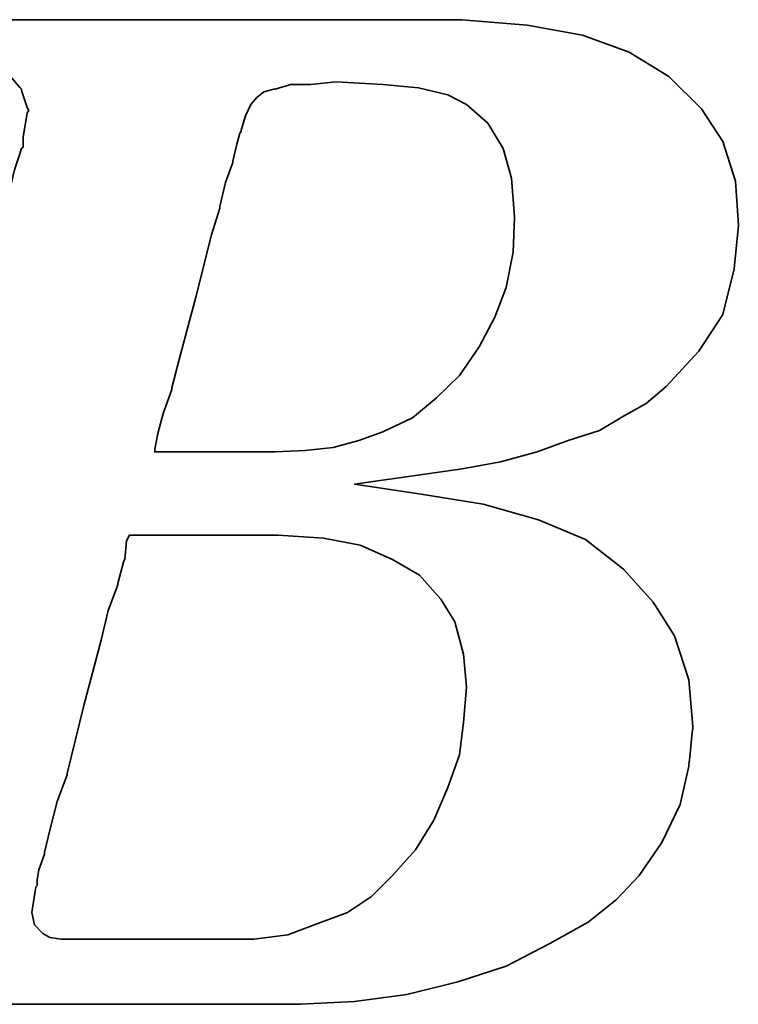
# Model space of a CAD drawing. Header units: millimetres. Extents: x 622 to 758, y 821 to 908.
# Tile 21 of 53: x 733.22 to 734.24, y 858.46 to 859.86. Entities that reach past the tile are written whole.
import ezdxf

# ---------------------------------------------------------------- set-up
doc = ezdxf.new("R2010")
doc.units = ezdxf.units.MM
doc.header["$LTSCALE"] = 0.1
doc.layers.add('layer 1', color=7, linetype='CONTINUOUS')

msp = doc.modelspace()

# ---------------------------------------------------------------- linework, layer by layer
at = {"layer": 'layer 1', "color": 1, "lineweight": 35}
for points, knots in [([(732.9391, 858.6115), (732.9391, 858.6115), (732.9231, 858.5751), (732.9231, 858.5751), (732.9231, 858.5751), (732.9231, 858.5751), (732.921, 858.5712), (732.921, 858.5712), (732.921, 858.5712), (732.921, 858.5712), (732.921, 858.5691), (732.921, 858.5691), (732.921, 858.5691), (732.921, 858.5691), (732.8971, 858.5451), (732.8971, 858.5451), (732.8971, 858.5451), (732.8971, 858.5451), (732.895, 858.5451), (732.895, 858.5451), (732.895, 858.5451), (732.895, 858.5451), (732.8929, 858.543), (732.8929, 858.543), (732.8929, 858.543), (732.8929, 858.543), (732.8605, 858.5268), (732.8605, 858.5268), (732.8605, 858.5268), (732.8605, 858.5268), (732.8567, 858.5268), (732.8567, 858.5268), (732.8567, 858.5268), (732.8567, 858.5268), (732.8546, 858.525), (732.8546, 858.525), (732.8546, 858.525), (732.8546, 858.525), (732.8181, 858.5208), (732.8181, 858.5208), (732.8181, 858.5208), (732.8181, 858.5208), (732.8164, 858.5208), (732.8164, 858.5208), (732.8164, 858.5208), (732.8164, 858.5208), (732.8122, 858.5208), (732.8122, 858.5208), (732.8122, 858.5208), (732.8122, 858.5208), (732.8, 858.5208), (732.8, 858.5208), (732.8, 858.5208), (732.8, 858.5208), (732.7677, 858.5208), (732.7677, 858.5208), (732.7677, 858.5208), (732.7677, 858.5208), (732.7358, 858.5208), (732.7358, 858.5208), (732.7358, 858.5208), (732.7358, 858.5208), (732.7316, 858.5208), (732.7316, 858.5208), (732.7316, 858.5208), (732.7316, 858.5208), (732.7316, 858.5189), (732.7316, 858.5189), (732.7316, 858.5189), (732.7316, 858.5189), (732.7295, 858.5168), (732.7295, 858.5168), (732.7295, 858.5168), (732.7295, 858.5168), (732.7215, 858.4867), (732.7215, 858.4867), (732.7215, 858.4867), (732.7215, 858.4867), (732.7156, 858.4584), (732.7156, 858.4584), (732.7156, 858.4584), (732.7156, 858.4584), (732.7194, 858.4584), (732.7194, 858.4584), (732.7194, 858.4584), (732.7194, 858.4584), (732.7358, 858.4584), (732.7358, 858.4584), (732.7358, 858.4584), (732.7358, 858.4584), (732.7799, 858.4584), (732.7799, 858.4584), (732.7799, 858.4584), (732.7799, 858.4584), (732.8406, 858.4584), (732.8406, 858.4584), (732.8406, 858.4584), (732.8406, 858.4584), (732.9088, 858.4584), (732.9088, 858.4584), (732.9088, 858.4584), (732.9088, 858.4584), (732.9895, 858.4584), (732.9895, 858.4584), (732.9895, 858.4584), (732.9895, 858.4584), (733.1549, 858.4584), (733.1549, 858.4584), (733.1549, 858.4584), (733.1549, 858.4584), (733.3242, 858.4584), (733.3242, 858.4584), (733.3242, 858.4584), (733.3242, 858.4584), (733.4048, 858.4584), (733.4048, 858.4584), (733.4048, 858.4584), (733.4048, 858.4584), (733.4733, 858.4584), (733.4733, 858.4584), (733.4733, 858.4584), (733.4733, 858.4584), (733.5338, 858.4584), (733.5338, 858.4584), (733.5338, 858.4584), (733.5338, 858.4584), (733.5779, 858.4584), (733.5779, 858.4584), (733.5779, 858.4584), (733.5779, 858.4584), (733.5943, 858.4584), (733.5943, 858.4584), (733.5943, 858.4584), (733.5943, 858.4584), (733.6064, 858.4584), (733.6064, 858.4584), (733.6064, 858.4584), (733.6064, 858.4584), (733.6144, 858.4584), (733.6144, 858.4584), (733.6144, 858.4584), (733.6144, 858.4584), (733.6182, 858.4584), (733.6182, 858.4584), (733.6182, 858.4584), (733.6182, 858.4584), (733.6951, 858.4624), (733.6951, 858.4624), (733.6951, 858.4624), (733.6951, 858.4624), (733.7694, 858.4725), (733.7694, 858.4725), (733.7694, 858.4725), (733.7694, 858.4725), (733.8421, 858.4905), (733.8421, 858.4905), (733.8421, 858.4905), (733.8421, 858.4905), (733.9105, 858.5128), (733.9105, 858.5128), (733.9105, 858.5128), (733.9105, 858.5128), (733.9731, 858.5451), (733.9731, 858.5451), (733.9731, 858.5451), (733.9731, 858.5451), (734.0273, 858.5751), (734.0273, 858.5751), (734.0273, 858.5751), (734.0273, 858.5751), (734.0676, 858.6075), (734.0676, 858.6075), (734.0676, 858.6075), (734.0676, 858.6075), (734.0999, 858.6417), (734.0999, 858.6417), (734.0999, 858.6417), (734.0999, 858.6417), (734.1323, 858.6883), (734.1323, 858.6883), (734.1323, 858.6883), (734.1323, 858.6883), (734.1583, 858.7425), (734.1583, 858.7425), (734.1583, 858.7425), (734.1583, 858.7425), (734.1705, 858.7971), (734.1705, 858.7971), (734.1705, 858.7971), (734.1705, 858.7971), (734.1764, 858.8534), (734.1764, 858.8534), (734.1764, 858.8534), (734.1764, 858.8534), (734.1705, 858.9198), (734.1705, 858.9198), (734.1705, 858.9198), (734.1705, 858.9198), (734.1503, 858.9823), (734.1503, 858.9823), (734.1503, 858.9823), (734.1503, 858.9823), (734.1201, 859.0306), (734.1201, 859.0306), (734.1201, 859.0306), (734.1201, 859.0306), (734.0777, 859.0773), (734.0777, 859.0773), (734.0777, 859.0773), (734.0777, 859.0773), (734.0235, 859.1193), (734.0235, 859.1193), (734.0235, 859.1193), (734.0235, 859.1193), (733.9567, 859.1476), (733.9567, 859.1476), (733.9567, 859.1476), (733.9567, 859.1476), (733.8782, 859.1697), (733.8782, 859.1697), (733.8782, 859.1697), (733.8782, 859.1697), (733.7896, 859.1839), (733.7896, 859.1839), (733.7896, 859.1839), (733.7896, 859.1839), (733.6951, 859.1982), (733.6951, 859.1982), (733.6951, 859.1982), (733.6951, 859.1982), (733.7917, 859.2121), (733.7917, 859.2121), (733.7917, 859.2121), (733.7917, 859.2121), (733.8479, 859.2201), (733.8479, 859.2201), (733.8479, 859.2201), (733.8479, 859.2201), (733.9025, 859.2301), (733.9025, 859.2301), (733.9025, 859.2301), (733.9025, 859.2301), (733.955, 859.2442), (733.955, 859.2442), (733.955, 859.2442), (733.955, 859.2442), (733.9991, 859.2604), (733.9991, 859.2604), (733.9991, 859.2604), (733.9991, 859.2604), (734.0437, 859.2747), (734.0437, 859.2747), (734.0437, 859.2747), (734.0437, 859.2747), (734.0777, 859.2948), (734.0777, 859.2948), (734.0777, 859.2948), (734.0777, 859.2948), (734.11, 859.3129), (734.11, 859.3129), (734.11, 859.3129), (734.11, 859.3129), (734.1384, 859.3372), (734.1384, 859.3372), (734.1384, 859.3372), (734.1384, 859.3372), (734.1848, 859.3876), (734.1848, 859.3876), (734.1848, 859.3876), (734.1848, 859.3876), (734.2188, 859.4397), (734.2188, 859.4397), (734.2188, 859.4397), (734.2188, 859.4397), (734.2352, 859.5044), (734.2352, 859.5044), (734.2352, 859.5044), (734.2352, 859.5044), (734.2411, 859.5668), (734.2411, 859.5668), (734.2411, 859.5668), (734.2411, 859.5668), (734.2369, 859.6291), (734.2369, 859.6291), (734.2369, 859.6291), (734.2369, 859.6291), (734.2188, 859.6858), (734.2188, 859.6858), (734.2188, 859.6858), (734.2188, 859.6858), (734.1886, 859.732), (734.1886, 859.732), (734.1886, 859.732), (734.1886, 859.732), (734.1422, 859.7782), (734.1422, 859.7782), (734.1422, 859.7782), (734.1422, 859.7782), (734.0859, 859.8127), (734.0859, 859.8127), (734.0859, 859.8127), (734.0859, 859.8127), (734.0193, 859.837), (734.0193, 859.837), (734.0193, 859.837), (734.0193, 859.837), (733.9408, 859.8509), (733.9408, 859.8509), (733.9408, 859.8509), (733.9408, 859.8509), (733.8479, 859.8589), (733.8479, 859.8589), (733.8479, 859.8589), (733.8479, 859.8589), (733.84, 859.8589), (733.84, 859.8589), (733.84, 859.8589), (733.84, 859.8589), (733.8118, 859.8589), (733.8118, 859.8589), (733.8118, 859.8589), (733.8118, 859.8589), (733.7715, 859.8589), (733.7715, 859.8589), (733.7715, 859.8589), (733.7715, 859.8589), (733.719, 859.8589), (733.719, 859.8589), (733.719, 859.8589), (733.719, 859.8589), (733.6547, 859.8589), (733.6547, 859.8589), (733.6547, 859.8589), (733.6547, 859.8589), (733.5863, 859.8589), (733.5863, 859.8589), (733.5863, 859.8589), (733.5863, 859.8589), (733.4328, 859.8589), (733.4328, 859.8589), (733.4328, 859.8589), (733.4328, 859.8589), (733.2797, 859.8589), (733.2797, 859.8589), (733.2797, 859.8589), (733.2797, 859.8589), (733.2112, 859.8589), (733.2112, 859.8589), (733.2112, 859.8589), (733.2112, 859.8589), (733.147, 859.8589), (733.147, 859.8589), (733.147, 859.8589), (733.147, 859.8589), (733.0945, 859.8589), (733.0945, 859.8589), (733.0945, 859.8589), (733.0945, 859.8589), (733.0523, 859.8589), (733.0523, 859.8589), (733.0523, 859.8589), (733.0523, 859.8589), (733.0298, 859.8589), (733.0298, 859.8589), (733.0298, 859.8589), (733.0298, 859.8589), (733.0298, 859.857), (733.0298, 859.857), (733.0298, 859.857), (733.0298, 859.857), (733.0277, 859.8551), (733.0277, 859.8551), (733.0277, 859.8551), (733.0277, 859.8551), (733.0197, 859.8228), (733.0197, 859.8228), (733.0197, 859.8228), (733.0197, 859.8228), (733.0138, 859.7967), (733.0138, 859.7967), (733.0138, 859.7967), (733.0138, 859.7967), (733.0579, 859.7967), (733.0579, 859.7967), (733.0579, 859.7967), (733.0579, 859.7967), (733.0982, 859.7967), (733.0982, 859.7967), (733.0982, 859.7967), (733.0982, 859.7967), (733.1106, 859.7967), (733.1106, 859.7967), (733.1106, 859.7967), (733.1106, 859.7967), (733.1144, 859.7967), (733.1144, 859.7967), (733.1144, 859.7967), (733.1144, 859.7967), (733.1428, 859.7967), (733.1428, 859.7967), (733.1428, 859.7967), (733.1428, 859.7967), (733.1449, 859.7967), (733.1449, 859.7967), (733.1449, 859.7967), (733.1449, 859.7967), (733.147, 859.7944), (733.147, 859.7944), (733.147, 859.7944), (733.147, 859.7944), (733.165, 859.7904), (733.165, 859.7904), (733.165, 859.7904), (733.165, 859.7904), (733.1852, 859.7866), (733.1852, 859.7866), (733.1852, 859.7866), (733.1852, 859.7866), (733.1869, 859.7866), (733.1869, 859.7866), (733.1869, 859.7866), (733.1869, 859.7866), (733.199, 859.7824), (733.199, 859.7824), (733.199, 859.7824), (733.199, 859.7824), (733.2032, 859.7824), (733.2032, 859.7824), (733.2032, 859.7824), (733.2032, 859.7824), (733.2053, 859.7782), (733.2053, 859.7782), (733.2053, 859.7782), (733.2053, 859.7782), (733.2192, 859.7621), (733.2192, 859.7621), (733.2192, 859.7621), (733.2192, 859.7621), (733.2213, 859.7602), (733.2213, 859.7602), (733.2213, 859.7602), (733.2213, 859.7602), (733.2213, 859.7581), (733.2213, 859.7581), (733.2213, 859.7581), (733.2213, 859.7581), (733.2293, 859.7341), (733.2293, 859.7341), (733.2293, 859.7341), (733.2293, 859.7341), (733.2314, 859.7299), (733.2314, 859.7299), (733.2314, 859.7299), (733.2314, 859.7299), (733.2293, 859.7262), (733.2293, 859.7262), (733.2293, 859.7262), (733.2293, 859.7262), (733.2234, 859.6917), (733.2234, 859.6917), (733.2234, 859.6917), (733.2234, 859.6917), (733.2234, 859.6795), (733.2234, 859.6795), (733.2234, 859.6795), (733.2234, 859.6795), (733.2234, 859.6774), (733.2234, 859.6774), (733.2234, 859.6774), (733.2234, 859.6774), (733.2213, 859.6758), (733.2213, 859.6758), (733.2213, 859.6758), (733.2213, 859.6758), (733.2173, 859.6636), (733.2173, 859.6636), (733.2173, 859.6636), (733.2173, 859.6636), (733.2112, 859.6455), (733.2112, 859.6455), (733.2112, 859.6455), (733.2112, 859.6455), (733.2053, 859.6212), (733.2053, 859.6212), (733.2053, 859.6212), (733.2053, 859.6212), (733.1969, 859.593), (733.1969, 859.593), (733.1969, 859.593), (733.1969, 859.593), (733.1789, 859.5243), (733.1789, 859.5243), (733.1789, 859.5243), (733.1789, 859.5243), (733.157, 859.4397), (733.157, 859.4397), (733.157, 859.4397), (733.157, 859.4397), (733.1327, 859.349), (733.1327, 859.349), (733.1327, 859.349), (733.1327, 859.349), (733.0802, 859.1535), (733.0802, 859.1535), (733.0802, 859.1535), (733.0802, 859.1535), (733.0277, 858.9563), (733.0277, 858.9563), (733.0277, 858.9563), (733.0277, 858.9563), (733.0037, 858.8635), (733.0037, 858.8635), (733.0037, 858.8635), (733.0037, 858.8635), (732.9815, 858.7828), (732.9815, 858.7828), (732.9815, 858.7828), (732.9815, 858.7828), (732.9634, 858.7142), (732.9634, 858.7142), (732.9634, 858.7142), (732.9634, 858.7142), (732.9573, 858.686), (732.9573, 858.686), (732.9573, 858.686), (732.9573, 858.686), (732.9512, 858.66), (732.9512, 858.66), (732.9512, 858.66), (732.9512, 858.66), (732.9512, 858.6581), (732.9512, 858.6581), (732.9512, 858.6581), (732.9512, 858.6581), (732.9454, 858.6417), (732.9454, 858.6417), (732.9454, 858.6417), (732.9454, 858.6417), (732.9412, 858.6255), (732.9412, 858.6255), (732.9412, 858.6255), (732.9412, 858.6255), (732.9412, 858.6195), (732.9412, 858.6195), (732.9412, 858.6195), (732.9412, 858.6195), (732.9412, 858.6157), (732.9412, 858.6157), (732.9412, 858.6157), (732.9412, 858.6157), (732.9412, 858.6136), (732.9412, 858.6136), (732.9412, 858.6136), (732.9412, 858.6136), (732.9391, 858.6115), (732.9391, 858.6115)], [0, 0, 0, 0, 0.007194, 0.007194, 0.007194, 0.007194, 0.014388, 0.014388, 0.014388, 0.014388, 0.021583, 0.021583, 0.021583, 0.021583, 0.028777, 0.028777, 0.028777, 0.028777, 0.035971, 0.035971, 0.035971, 0.035971, 0.043165, 0.043165, 0.043165, 0.043165, 0.05036, 0.05036, 0.05036, 0.05036, 0.057554, 0.057554, 0.057554, 0.057554, 0.064748, 0.064748, 0.064748, 0.064748, 0.071942, 0.071942, 0.071942, 0.071942, 0.079137, 0.079137, 0.079137, 0.079137, 0.086331, 0.086331, 0.086331, 0.086331, 0.093525, 0.093525, 0.093525, 0.093525, 0.100719, 0.100719, 0.100719, 0.100719, 0.107914, 0.107914, 0.107914, 0.107914, 0.115108, 0.115108, 0.115108, 0.115108, 0.122302, 0.122302, 0.122302, 0.122302, 0.129496, 0.129496, 0.129496, 0.129496, 0.136691, 0.136691, 0.136691, 0.136691, 0.143885, 0.143885, 0.143885, 0.143885, 0.151079, 0.151079, 0.151079, 0.151079, 0.158273, 0.158273, 0.158273, 0.158273, 0.165468, 0.165468, 0.165468, 0.165468, 0.172662, 0.172662, 0.172662, 0.172662, 0.179856, 0.179856, 0.179856, 0.179856, 0.18705, 0.18705, 0.18705, 0.18705, 0.194245, 0.194245, 0.194245, 0.194245, 0.201439, 0.201439, 0.201439, 0.201439, 0.208633, 0.208633, 0.208633, 0.208633, 0.215827, 0.215827, 0.215827, 0.215827, 0.223022, 0.223022, 0.223022, 0.223022, 0.230216, 0.230216, 0.230216, 0.230216, 0.23741, 0.23741, 0.23741, 0.23741, 0.244604, 0.244604, 0.244604, 0.244604, 0.251799, 0.251799, 0.251799, 0.251799, 0.258993, 0.258993, 0.258993, 0.258993, 0.266187, 0.266187, 0.266187, 0.266187, 0.273381, 0.273381, 0.273381, 0.273381, 0.280576, 0.280576, 0.280576, 0.280576, 0.28777, 0.28777, 0.28777, 0.28777, 0.294964, 0.294964, 0.294964, 0.294964, 0.302158, 0.302158, 0.302158, 0.302158, 0.309353, 0.309353, 0.309353, 0.309353, 0.316547, 0.316547, 0.316547, 0.316547, 0.323741, 0.323741, 0.323741, 0.323741, 0.330935, 0.330935, 0.330935, 0.330935, 0.338129, 0.338129, 0.338129, 0.33813, 0.345324, 0.345324, 0.345324, 0.345324, 0.352518, 0.352518, 0.352518, 0.352518, 0.359712, 0.359712, 0.359712, 0.359712, 0.366906, 0.366906, 0.366906, 0.366906, 0.374101, 0.374101, 0.374101, 0.374101, 0.381295, 0.381295, 0.381295, 0.381295, 0.388489, 0.388489, 0.388489, 0.388489, 0.395683, 0.395683, 0.395683, 0.395683, 0.402878, 0.402878, 0.402878, 0.402878, 0.410072, 0.410072, 0.410072, 0.410072, 0.417266, 0.417266, 0.417266, 0.417266, 0.42446, 0.42446, 0.42446, 0.42446, 0.431655, 0.431655, 0.431655, 0.431655, 0.438849, 0.438849, 0.438849, 0.438849, 0.446043, 0.446043, 0.446043, 0.446043, 0.453237, 0.453237, 0.453237, 0.453237, 0.460432, 0.460432, 0.460432, 0.460432, 0.467626, 0.467626, 0.467626, 0.467626, 0.47482, 0.47482, 0.47482, 0.47482, 0.482014, 0.482014, 0.482014, 0.482014, 0.489209, 0.489209, 0.489209, 0.489209, 0.496403, 0.496403, 0.496403, 0.496403, 0.503597, 0.503597, 0.503597, 0.503597, 0.510791, 0.510791, 0.510791, 0.510791, 0.517986, 0.517986, 0.517986, 0.517986, 0.52518, 0.52518, 0.52518, 0.52518, 0.532374, 0.532374, 0.532374, 0.532374, 0.539568, 0.539568, 0.539568, 0.539568, 0.546763, 0.546763, 0.546763, 0.546763, 0.553957, 0.553957, 0.553957, 0.553957, 0.561151, 0.561151, 0.561151, 0.561151, 0.568345, 0.568345, 0.568345, 0.568345, 0.57554, 0.57554, 0.57554, 0.57554, 0.582734, 0.582734, 0.582734, 0.582734, 0.589928, 0.589928, 0.589928, 0.589928, 0.597122, 0.597122, 0.597122, 0.597122, 0.604317, 0.604317, 0.604317, 0.604317, 0.611511, 0.611511, 0.611511, 0.611511, 0.618705, 0.618705, 0.618705, 0.618705, 0.625899, 0.625899, 0.625899, 0.625899, 0.633094, 0.633094, 0.633094, 0.633094, 0.640288, 0.640288, 0.640288, 0.640288, 0.647482, 0.647482, 0.647482, 0.647482, 0.654676, 0.654676, 0.654676, 0.654676, 0.661871, 0.661871, 0.661871, 0.661871, 0.669065, 0.669065, 0.669065, 0.669065, 0.676259, 0.676259, 0.676259, 0.676259, 0.683453, 0.683453, 0.683453, 0.683453, 0.690647, 0.690647, 0.690647, 0.690647, 0.697842, 0.697842, 0.697842, 0.697842, 0.705036, 0.705036, 0.705036, 0.705036, 0.71223, 0.71223, 0.71223, 0.71223, 0.719424, 0.719424, 0.719424, 0.719424, 0.726619, 0.726619, 0.726619, 0.726619, 0.733813, 0.733813, 0.733813, 0.733813, 0.741007, 0.741007, 0.741007, 0.741007, 0.748201, 0.748201, 0.748201, 0.748201, 0.755396, 0.755396, 0.755396, 0.755396, 0.76259, 0.76259, 0.76259, 0.76259, 0.769784, 0.769784, 0.769784, 0.769784, 0.776978, 0.776978, 0.776978, 0.776978, 0.784173, 0.784173, 0.784173, 0.784173, 0.791367, 0.791367, 0.791367, 0.791367, 0.798561, 0.798561, 0.798561, 0.798561, 0.805755, 0.805755, 0.805755, 0.805755, 0.81295, 0.81295, 0.81295, 0.81295, 0.820144, 0.820144, 0.820144, 0.820144, 0.827338, 0.827338, 0.827338, 0.827338, 0.834532, 0.834532, 0.834532, 0.834532, 0.841727, 0.841727, 0.841727, 0.841727, 0.848921, 0.848921, 0.848921, 0.848921, 0.856115, 0.856115, 0.856115, 0.856115, 0.863309, 0.863309, 0.863309, 0.863309, 0.870504, 0.870504, 0.870504, 0.870504, 0.877698, 0.877698, 0.877698, 0.877698, 0.884892, 0.884892, 0.884892, 0.884892, 0.892086, 0.892086, 0.892086, 0.892086, 0.899281, 0.899281, 0.899281, 0.899281, 0.906475, 0.906475, 0.906475, 0.906475, 0.913669, 0.913669, 0.913669, 0.913669, 0.920863, 0.920863, 0.920863, 0.920863, 0.928058, 0.928058, 0.928058, 0.928058, 0.935252, 0.935252, 0.935252, 0.935252, 0.942446, 0.942446, 0.942446, 0.942446, 0.94964, 0.94964, 0.94964, 0.94964, 0.956835, 0.956835, 0.956835, 0.956835, 0.964029, 0.964029, 0.964029, 0.964029, 0.971223, 0.971223, 0.971223, 0.971223, 0.978417, 0.978417, 0.978417, 0.978417, 0.985612, 0.985612, 0.985612, 0.985612, 0.992806, 0.992806, 0.992806, 0.992806, 1, 1, 1, 1]), ([(733.5397, 859.722), (733.5397, 859.722), (733.5338, 859.7018), (733.5338, 859.7018), (733.5338, 859.7018), (733.5338, 859.7018), (733.5338, 859.6997), (733.5338, 859.6997), (733.5338, 859.6997), (733.5338, 859.6997), (733.5317, 859.6976), (733.5317, 859.6976), (733.5317, 859.6976), (733.5317, 859.6976), (733.5275, 859.6816), (733.5275, 859.6816), (733.5275, 859.6816), (733.5275, 859.6816), (733.5216, 859.6575), (733.5216, 859.6575), (733.5216, 859.6575), (733.5216, 859.6575), (733.5216, 859.6556), (733.5216, 859.6556), (733.5216, 859.6556), (733.5216, 859.6556), (733.5115, 859.6275), (733.5115, 859.6275), (733.5115, 859.6275), (733.5115, 859.6275), (733.5033, 859.593), (733.5033, 859.593), (733.5033, 859.593), (733.5033, 859.593), (733.5033, 859.5909), (733.5033, 859.5909), (733.5033, 859.5909), (733.5033, 859.5909), (733.4914, 859.5527), (733.4914, 859.5527), (733.4914, 859.5527), (733.4914, 859.5527), (733.4691, 859.4641), (733.4691, 859.4641), (733.4691, 859.4641), (733.4691, 859.4641), (733.4452, 859.3755), (733.4452, 859.3755), (733.4452, 859.3755), (733.4452, 859.3755), (733.4351, 859.3351), (733.4351, 859.3351), (733.4351, 859.3351), (733.4351, 859.3351), (733.4351, 859.333), (733.4351, 859.333), (733.4351, 859.333), (733.4351, 859.333), (733.4229, 859.2986), (733.4229, 859.2986), (733.4229, 859.2986), (733.4229, 859.2986), (733.4149, 859.2705), (733.4149, 859.2705), (733.4149, 859.2705), (733.4149, 859.2705), (733.4107, 859.2482), (733.4107, 859.2482), (733.4107, 859.2482), (733.4107, 859.2482), (733.4107, 859.2442), (733.4107, 859.2442), (733.4107, 859.2442), (733.4107, 859.2442), (733.4208, 859.2442), (733.4208, 859.2442), (733.4208, 859.2442), (733.4208, 859.2442), (733.4531, 859.2442), (733.4531, 859.2442), (733.4531, 859.2442), (733.4531, 859.2442), (733.4893, 859.2442), (733.4893, 859.2442), (733.4893, 859.2442), (733.4893, 859.2442), (733.5258, 859.2442), (733.5258, 859.2442), (733.5258, 859.2442), (733.5258, 859.2442), (733.5539, 859.2442), (733.5539, 859.2442), (733.5539, 859.2442), (733.5539, 859.2442), (733.5741, 859.2442), (733.5741, 859.2442), (733.5741, 859.2442), (733.5741, 859.2442), (733.5821, 859.2442), (733.5821, 859.2442), (733.5821, 859.2442), (733.5821, 859.2442), (733.6245, 859.2463), (733.6245, 859.2463), (733.6245, 859.2463), (733.6245, 859.2463), (733.6648, 859.2505), (733.6648, 859.2505), (733.6648, 859.2505), (733.6648, 859.2505), (733.7009, 859.2604), (733.7009, 859.2604), (733.7009, 859.2604), (733.7009, 859.2604), (733.7354, 859.2726), (733.7354, 859.2726), (733.7354, 859.2726), (733.7354, 859.2726), (733.7774, 859.2927), (733.7774, 859.2927), (733.7774, 859.2927), (733.7774, 859.2927), (733.8118, 859.3209), (733.8118, 859.3209), (733.8118, 859.3209), (733.8118, 859.3209), (733.8442, 859.353), (733.8442, 859.353), (733.8442, 859.353), (733.8442, 859.353), (733.8723, 859.3935), (733.8723, 859.3935), (733.8723, 859.3935), (733.8723, 859.3935), (733.8946, 859.4359), (733.8946, 859.4359), (733.8946, 859.4359), (733.8946, 859.4359), (733.9105, 859.4779), (733.9105, 859.4779), (733.9105, 859.4779), (733.9105, 859.4779), (733.9206, 859.5283), (733.9206, 859.5283), (733.9206, 859.5283), (733.9206, 859.5283), (733.9227, 859.5787), (733.9227, 859.5787), (733.9227, 859.5787), (733.9227, 859.5787), (733.9185, 859.6333), (733.9185, 859.6333), (733.9185, 859.6333), (733.9185, 859.6333), (733.9063, 859.6758), (733.9063, 859.6758), (733.9063, 859.6758), (733.9063, 859.6758), (733.8845, 859.7119), (733.8845, 859.7119), (733.8845, 859.7119), (733.8845, 859.7119), (733.8542, 859.7381), (733.8542, 859.7381), (733.8542, 859.7381), (733.8542, 859.7381), (733.8278, 859.7522), (733.8278, 859.7522), (733.8278, 859.7522), (733.8278, 859.7522), (733.7858, 859.7621), (733.7858, 859.7621), (733.7858, 859.7621), (733.7858, 859.7621), (733.7354, 859.7665), (733.7354, 859.7665), (733.7354, 859.7665), (733.7354, 859.7665), (733.6686, 859.7703), (733.6686, 859.7703), (733.6686, 859.7703), (733.6686, 859.7703), (733.6325, 859.7665), (733.6325, 859.7665), (733.6325, 859.7665), (733.6325, 859.7665), (733.6306, 859.7665), (733.6306, 859.7665), (733.6306, 859.7665), (733.6306, 859.7665), (733.6043, 859.7665), (733.6043, 859.7665), (733.6043, 859.7665), (733.6043, 859.7665), (733.5821, 859.7602), (733.5821, 859.7602), (733.5821, 859.7602), (733.5821, 859.7602), (733.58, 859.7602), (733.58, 859.7602), (733.58, 859.7602), (733.58, 859.7602), (733.5661, 859.7564), (733.5661, 859.7564), (733.5661, 859.7564), (733.5661, 859.7564), (733.556, 859.748), (733.556, 859.748), (733.556, 859.748), (733.556, 859.748), (733.5476, 859.7381), (733.5476, 859.7381), (733.5476, 859.7381), (733.5476, 859.7381), (733.5397, 859.722), (733.5397, 859.722)], [0, 0, 0, 0, 0.018519, 0.018519, 0.018519, 0.018519, 0.037037, 0.037037, 0.037037, 0.037037, 0.055556, 0.055556, 0.055556, 0.055556, 0.074074, 0.074074, 0.074074, 0.074074, 0.092593, 0.092593, 0.092593, 0.092593, 0.111111, 0.111111, 0.111111, 0.111111, 0.12963, 0.12963, 0.12963, 0.12963, 0.148148, 0.148148, 0.148148, 0.148148, 0.166667, 0.166667, 0.166667, 0.166667, 0.185185, 0.185185, 0.185185, 0.185185, 0.203704, 0.203704, 0.203704, 0.203704, 0.222222, 0.222222, 0.222222, 0.222222, 0.240741, 0.240741, 0.240741, 0.240741, 0.259259, 0.259259, 0.259259, 0.259259, 0.277778, 0.277778, 0.277778, 0.277778, 0.296296, 0.296296, 0.296296, 0.296296, 0.314815, 0.314815, 0.314815, 0.314815, 0.333333, 0.333333, 0.333333, 0.333333, 0.351852, 0.351852, 0.351852, 0.351852, 0.37037, 0.37037, 0.37037, 0.37037, 0.388889, 0.388889, 0.388889, 0.388889, 0.407407, 0.407407, 0.407407, 0.407407, 0.425926, 0.425926, 0.425926, 0.425926, 0.444444, 0.444444, 0.444444, 0.444444, 0.462963, 0.462963, 0.462963, 0.462963, 0.481481, 0.481481, 0.481481, 0.481481, 0.5, 0.5, 0.5, 0.5, 0.518519, 0.518519, 0.518519, 0.518519, 0.537037, 0.537037, 0.537037, 0.537037, 0.555556, 0.555556, 0.555556, 0.555556, 0.574074, 0.574074, 0.574074, 0.574074, 0.592593, 0.592593, 0.592593, 0.592593, 0.611111, 0.611111, 0.611111, 0.611111, 0.62963, 0.62963, 0.62963, 0.62963, 0.648148, 0.648148, 0.648148, 0.648148, 0.666667, 0.666667, 0.666667, 0.666667, 0.685185, 0.685185, 0.685185, 0.685185, 0.703704, 0.703704, 0.703704, 0.703704, 0.722222, 0.722222, 0.722222, 0.722222, 0.740741, 0.740741, 0.740741, 0.740741, 0.759259, 0.759259, 0.759259, 0.759259, 0.777778, 0.777778, 0.777778, 0.777778, 0.796296, 0.796296, 0.796296, 0.796296, 0.814815, 0.814815, 0.814815, 0.814815, 0.833333, 0.833333, 0.833333, 0.833333, 0.851852, 0.851852, 0.851852, 0.851852, 0.87037, 0.87037, 0.87037, 0.87037, 0.888889, 0.888889, 0.888889, 0.888889, 0.907407, 0.907407, 0.907407, 0.907407, 0.925926, 0.925926, 0.925926, 0.925926, 0.944444, 0.944444, 0.944444, 0.944444, 0.962963, 0.962963, 0.962963, 0.962963, 0.981481, 0.981481, 0.981481, 0.981481, 1, 1, 1, 1]), ([(733.2434, 858.6358), (733.2434, 858.6358), (733.2434, 858.6276), (733.2434, 858.6276), (733.2434, 858.6276), (733.2434, 858.6276), (733.2415, 858.6255), (733.2415, 858.6255), (733.2415, 858.6255), (733.2415, 858.6255), (733.2356, 858.5892), (733.2356, 858.5892), (733.2356, 858.5892), (733.2356, 858.5892), (733.2394, 858.5712), (733.2394, 858.5712), (733.2394, 858.5712), (733.2394, 858.5712), (733.2515, 858.559), (733.2515, 858.559), (733.2515, 858.559), (733.2515, 858.559), (733.2616, 858.5533), (733.2616, 858.5533), (733.2616, 858.5533), (733.2616, 858.5533), (733.2776, 858.551), (733.2776, 858.551), (733.2776, 858.551), (733.2776, 858.551), (733.304, 858.551), (733.304, 858.551), (733.304, 858.551), (733.304, 858.551), (733.3322, 858.551), (733.3322, 858.551), (733.3322, 858.551), (733.3322, 858.551), (733.3402, 858.551), (733.3402, 858.551), (733.3402, 858.551), (733.3402, 858.551), (733.3605, 858.551), (733.3605, 858.551), (733.3605, 858.551), (733.3605, 858.551), (733.4166, 858.551), (733.4166, 858.551), (733.4166, 858.551), (733.4166, 858.551), (733.4733, 858.551), (733.4733, 858.551), (733.4733, 858.551), (733.4733, 858.551), (733.4935, 858.551), (733.4935, 858.551), (733.4935, 858.551), (733.4935, 858.551), (733.4993, 858.551), (733.4993, 858.551), (733.4993, 858.551), (733.4993, 858.551), (733.5518, 858.551), (733.5518, 858.551), (733.5518, 858.551), (733.5518, 858.551), (733.6001, 858.5573), (733.6001, 858.5573), (733.6001, 858.5573), (733.6001, 858.5573), (733.6426, 858.5733), (733.6426, 858.5733), (733.6426, 858.5733), (733.6426, 858.5733), (733.685, 858.5892), (733.685, 858.5892), (733.685, 858.5892), (733.685, 858.5892), (733.719, 858.6115), (733.719, 858.6115), (733.719, 858.6115), (733.719, 858.6115), (733.7492, 858.6417), (733.7492, 858.6417), (733.7492, 858.6417), (733.7492, 858.6417), (733.7816, 858.6783), (733.7816, 858.6783), (733.7816, 858.6783), (733.7816, 858.6783), (733.8076, 858.7203), (733.8076, 858.7203), (733.8076, 858.7203), (733.8076, 858.7203), (733.8278, 858.7667), (733.8278, 858.7667), (733.8278, 858.7667), (733.8278, 858.7667), (733.8442, 858.8131), (733.8442, 858.8131), (733.8442, 858.8131), (733.8442, 858.8131), (733.85, 858.8593), (733.85, 858.8593), (733.85, 858.8593), (733.85, 858.8593), (733.8542, 858.9097), (733.8542, 858.9097), (733.8542, 858.9097), (733.8542, 858.9097), (733.85, 858.9563), (733.85, 858.9563), (733.85, 858.9563), (733.85, 858.9563), (733.8379, 859.0025), (733.8379, 859.0025), (733.8379, 859.0025), (733.8379, 859.0025), (733.8177, 859.0346), (733.8177, 859.0346), (733.8177, 859.0346), (733.8177, 859.0346), (733.7875, 859.0689), (733.7875, 859.0689), (733.7875, 859.0689), (733.7875, 859.0689), (733.7492, 859.0913), (733.7492, 859.0913), (733.7492, 859.0913), (733.7492, 859.0913), (733.7028, 859.1113), (733.7028, 859.1113), (733.7028, 859.1113), (733.7028, 859.1113), (733.6508, 859.1214), (733.6508, 859.1214), (733.6508, 859.1214), (733.6508, 859.1214), (733.5863, 859.1256), (733.5863, 859.1256), (733.5863, 859.1256), (733.5863, 859.1256), (733.5821, 859.1256), (733.5821, 859.1256), (733.5821, 859.1256), (733.5821, 859.1256), (733.5741, 859.1256), (733.5741, 859.1256), (733.5741, 859.1256), (733.5741, 859.1256), (733.5497, 859.1256), (733.5497, 859.1256), (733.5497, 859.1256), (733.5497, 859.1256), (733.5174, 859.1256), (733.5174, 859.1256), (733.5174, 859.1256), (733.5174, 859.1256), (733.4773, 859.1256), (733.4773, 859.1256), (733.4773, 859.1256), (733.4773, 859.1256), (733.4368, 859.1256), (733.4368, 859.1256), (733.4368, 859.1256), (733.4368, 859.1256), (733.3964, 859.1256), (733.3964, 859.1256), (733.3964, 859.1256), (733.3964, 859.1256), (733.3746, 859.1256), (733.3746, 859.1256), (733.3746, 859.1256), (733.3746, 859.1256), (733.3706, 859.1176), (733.3706, 859.1176), (733.3706, 859.1176), (733.3706, 859.1176), (733.3683, 859.0913), (733.3683, 859.0913), (733.3683, 859.0913), (733.3683, 859.0913), (733.3666, 859.089), (733.3666, 859.089), (733.3666, 859.089), (733.3666, 859.089), (733.3582, 859.0571), (733.3582, 859.0571), (733.3582, 859.0571), (733.3582, 859.0571), (733.3582, 859.055), (733.3582, 859.055), (733.3582, 859.055), (733.3582, 859.055), (733.3444, 859.0185), (733.3444, 859.0185), (733.3444, 859.0185), (733.3444, 859.0185), (733.3343, 858.9762), (733.3343, 858.9762), (733.3343, 858.9762), (733.3343, 858.9762), (733.3099, 858.8836), (733.3099, 858.8836), (733.3099, 858.8836), (733.3099, 858.8836), (733.286, 858.7868), (733.286, 858.7868), (733.286, 858.7868), (733.286, 858.7868), (733.286, 858.7849), (733.286, 858.7849), (733.286, 858.7849), (733.286, 858.7849), (733.2719, 858.7467), (733.2719, 858.7467), (733.2719, 858.7467), (733.2719, 858.7467), (733.2616, 858.7062), (733.2616, 858.7062), (733.2616, 858.7062), (733.2616, 858.7062), (733.2536, 858.6741), (733.2536, 858.6741), (733.2536, 858.6741), (733.2536, 858.6741), (733.2536, 858.672), (733.2536, 858.672), (733.2536, 858.672), (733.2536, 858.672), (733.2457, 858.6497), (733.2457, 858.6497), (733.2457, 858.6497), (733.2457, 858.6497), (733.2434, 858.6358), (733.2434, 858.6358)], [0, 0, 0, 0, 0.016949, 0.016949, 0.016949, 0.016949, 0.033898, 0.033898, 0.033898, 0.033898, 0.050847, 0.050847, 0.050847, 0.050847, 0.067797, 0.067797, 0.067797, 0.067797, 0.084746, 0.084746, 0.084746, 0.084746, 0.101695, 0.101695, 0.101695, 0.101695, 0.118644, 0.118644, 0.118644, 0.118644, 0.135593, 0.135593, 0.135593, 0.135593, 0.152542, 0.152542, 0.152542, 0.152542, 0.169492, 0.169492, 0.169492, 0.169492, 0.186441, 0.186441, 0.186441, 0.186441, 0.20339, 0.20339, 0.20339, 0.20339, 0.220339, 0.220339, 0.220339, 0.220339, 0.237288, 0.237288, 0.237288, 0.237288, 0.254237, 0.254237, 0.254237, 0.254237, 0.271186, 0.271186, 0.271186, 0.271186, 0.288136, 0.288136, 0.288136, 0.288136, 0.305085, 0.305085, 0.305085, 0.305085, 0.322034, 0.322034, 0.322034, 0.322034, 0.338983, 0.338983, 0.338983, 0.338983, 0.355932, 0.355932, 0.355932, 0.355932, 0.372881, 0.372881, 0.372881, 0.372881, 0.389831, 0.389831, 0.389831, 0.389831, 0.40678, 0.40678, 0.40678, 0.40678, 0.423729, 0.423729, 0.423729, 0.423729, 0.440678, 0.440678, 0.440678, 0.440678, 0.457627, 0.457627, 0.457627, 0.457627, 0.474576, 0.474576, 0.474576, 0.474576, 0.491525, 0.491525, 0.491525, 0.491525, 0.508475, 0.508475, 0.508475, 0.508475, 0.525424, 0.525424, 0.525424, 0.525424, 0.542373, 0.542373, 0.542373, 0.542373, 0.559322, 0.559322, 0.559322, 0.559322, 0.576271, 0.576271, 0.576271, 0.576271, 0.59322, 0.59322, 0.59322, 0.59322, 0.610169, 0.610169, 0.610169, 0.61017, 0.627119, 0.627119, 0.627119, 0.627119, 0.644068, 0.644068, 0.644068, 0.644068, 0.661017, 0.661017, 0.661017, 0.661017, 0.677966, 0.677966, 0.677966, 0.677966, 0.694915, 0.694915, 0.694915, 0.694915, 0.711864, 0.711864, 0.711864, 0.711864, 0.728814, 0.728814, 0.728814, 0.728814, 0.745763, 0.745763, 0.745763, 0.745763, 0.762712, 0.762712, 0.762712, 0.762712, 0.779661, 0.779661, 0.779661, 0.779661, 0.79661, 0.79661, 0.79661, 0.79661, 0.813559, 0.813559, 0.813559, 0.813559, 0.830508, 0.830508, 0.830508, 0.830508, 0.847458, 0.847458, 0.847458, 0.847458, 0.864407, 0.864407, 0.864407, 0.864407, 0.881356, 0.881356, 0.881356, 0.881356, 0.898305, 0.898305, 0.898305, 0.898305, 0.915254, 0.915254, 0.915254, 0.915254, 0.932203, 0.932203, 0.932203, 0.932203, 0.949153, 0.949153, 0.949153, 0.949153, 0.966102, 0.966102, 0.966102, 0.966102, 0.983051, 0.983051, 0.983051, 0.983051, 1, 1, 1, 1])]:
    msp.add_open_spline(points, degree=3, knots=knots, dxfattribs=at)

doc.saveas('drawing.dxf')
